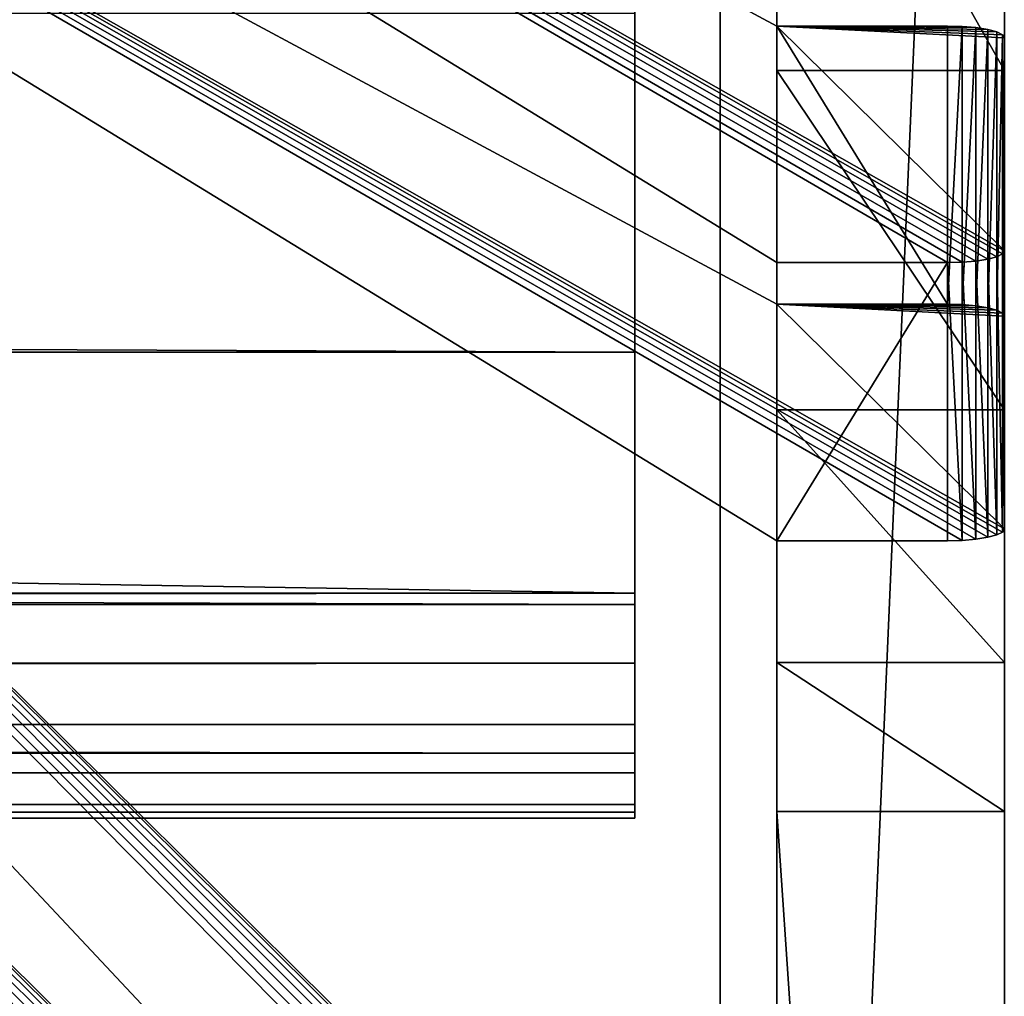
# Model space of a CAD drawing. Extents: x -277 to 1811, y -97 to 1083.
# Tile 76 of 81: x 1500 to 1518, y 399 to 416. Entities that reach past the tile are written whole.
import ezdxf

# ---------------------------------------------------------------- set-up
doc = ezdxf.new("R2010")
doc.units = 0
doc.header["$LTSCALE"] = 25.4
doc.layers.get('0').update_dxf_attribs({"color": 13, "linetype": 'CONTINUOUS'})
doc.layers.add('STEEL', color=134, linetype='CONTINUOUS')
doc.layers.add('WOOD', color=36, linetype='CONTINUOUS')

# ---------------------------------------------------------------- blocks, each defined once
blk = doc.blocks.new('LVI294_01A_03_01')
at = {"color": 0}
for p, q in [((27, 4, 172.42), (27, 4, -174.46)), ((27, 4, 172.42), (27, 4, -174.46)), ((27, 0, -174.46), (27, 0, 172.42)), ((27, 0, -174.46), (27, 0, 172.42))]:
    blk.add_line(p, q, dxfattribs=at)
at = {"color": 253}
mesh = blk.add_polyface(dxfattribs=at)
corners = [(-27, 4, 163.42), (27, 4, -174.46), (-27, 4, -174.46), (27, 4, 172.42), (-26.659, 4, 166.008), (-25.66, 4, 168.42), (-24.071, 4, 170.491), (-22, 4, 172.08), (-19.588, 4, 173.079), (26.966, 4, 172.679), (26.866, 4, 172.92), (26.707, 4, 173.127), (-17, 4, 173.42), (26.5, 4, 173.286), (26.259, 4, 173.386), (26, 4, 173.42)]
mesh.append_faces([[corners[k] for k in face] for face in [(0, 1, 2), (14, 12, 15)]], dxfattribs={"vtx0": -1, "color": 253})
mesh.append_faces([[corners[k] for k in face] for face in [(1, 0, 3), (3, 8, 9), (9, 8, 10), (10, 8, 11), (11, 12, 13), (13, 12, 14)]], dxfattribs={"vtx0": -1, "vtx1": -1, "color": 253})
mesh.append_faces([[corners[k] for k in face] for face in [(3, 0, 4), (3, 4, 5), (3, 5, 6), (3, 6, 7), (3, 7, 8), (11, 8, 12)]], dxfattribs={"vtx0": -1, "vtx2": -1, "color": 253})
mesh = blk.add_polyface(dxfattribs=at)
corners = [(27, 4, -174.46), (27, 0, 172.42), (27, 0, -174.46), (27, 4, 172.42)]
mesh.append_faces([[corners[k] for k in face] for face in [(0, 1, 2), (1, 0, 3)]], dxfattribs={"vtx0": -1, "color": 253})
mesh = blk.add_polyface(dxfattribs=at)
corners = [(27, 0, 172.42), (-27, 0, -174.46), (27, 0, -174.46), (-27, 0, 163.42), (-26.659, 0, 166.008), (-25.66, 0, 168.42), (-24.071, 0, 170.491), (-22, 0, 172.08), (-19.588, 0, 173.079), (26.966, 0, 172.679), (26.866, 0, 172.92), (26.707, 0, 173.127), (-17, 0, 173.42), (26.5, 0, 173.286), (26.259, 0, 173.386), (26, 0, 173.42)]
mesh.append_faces([[corners[k] for k in face] for face in [(0, 1, 2), (12, 14, 15)]], dxfattribs={"vtx0": -1, "color": 253})
mesh.append_faces([[corners[k] for k in face] for face in [(1, 0, 3), (3, 0, 4), (4, 0, 5), (5, 0, 6), (6, 0, 7), (7, 0, 8), (8, 11, 12)]], dxfattribs={"vtx0": -1, "vtx1": -1, "color": 253})
mesh.append_faces([[corners[k] for k in face] for face in [(8, 0, 9), (8, 9, 10), (8, 10, 11), (12, 11, 13), (12, 13, 14)]], dxfattribs={"vtx0": -1, "vtx2": -1, "color": 253})
blk = doc.blocks.new('LVI294_01A_02_03_DREWNO')
at = {"color": 0}
for p, q in [((30, 30, 300), (22.235, 28.978, 1788)), ((30, 30, 300), (22.235, 28.978, 1788)), ((30, 30, 300), (22.235, 28.978, 300)), ((30, 30, 300), (22.235, 28.978, 300)), ((30, 30, 1788), (30, 30, 300)), ((30, 30, 300), (35, 30, 300)), ((30, 30, 300), (35, 30, 300)), ((30, 30, 1788), (30, 30, 300)), ((35, 30, 300), (35, 30, 1788)), ((35, 30, 1788), (36.294, 29.83, 300)), ((36.294, 29.83, 300), (35, 30, 300)), ((35, 30, 1788), (36.294, 29.83, 300)), ((36.294, 29.83, 300), (35, 30, 300)), ((35, 30, 300), (35, 30, 1788)), ((36.294, 29.83, 1788), (36.294, 29.83, 300)), ((36.294, 29.83, 1788), (36.294, 29.83, 300)), ((36.294, 29.83, 1788), (37.5, 29.33, 300)), ((37.5, 29.33, 300), (36.294, 29.83, 300)), ((36.294, 29.83, 1788), (37.5, 29.33, 300)), ((37.5, 29.33, 300), (36.294, 29.83, 300)), ((37.5, 29.33, 1788), (37.5, 29.33, 300)), ((37.5, 29.33, 1788), (37.5, 29.33, 300)), ((37.5, 29.33, 1788), (38.536, 28.536, 300)), ((38.536, 28.536, 300), (37.5, 29.33, 300)), ((37.5, 29.33, 1788), (38.536, 28.536, 300)), ((38.536, 28.536, 300), (37.5, 29.33, 300)), ((22.235, 28.978, 300), (15, 25.981, 1788)), ((22.235, 28.978, 300), (15, 25.981, 1788)), ((22.235, 28.978, 300), (15, 25.981, 300)), ((22.235, 28.978, 300), (15, 25.981, 300)), ((22.235, 28.978, 300), (22.235, 28.978, 1788)), ((22.235, 28.978, 300), (22.235, 28.978, 1788)), ((38.536, 28.536, 1788), (38.536, 28.536, 300)), ((38.536, 28.536, 1788), (38.536, 28.536, 300)), ((38.536, 28.536, 1788), (39.33, 27.5, 300)), ((39.33, 27.5, 300), (38.536, 28.536, 300)), ((38.536, 28.536, 1788), (39.33, 27.5, 300)), ((39.33, 27.5, 300), (38.536, 28.536, 300)), ((39.33, 27.5, 1788), (39.33, 27.5, 300)), ((39.33, 27.5, 1788), (39.33, 27.5, 300)), ((39.33, 27.5, 1788), (39.83, 26.294, 300)), ((39.83, 26.294, 300), (39.33, 27.5, 300)), ((39.33, 27.5, 1788), (39.83, 26.294, 300)), ((39.83, 26.294, 300), (39.33, 27.5, 300)), ((39.83, 26.294, 1788), (39.83, 26.294, 300)), ((39.83, 26.294, 1788), (39.83, 26.294, 300)), ((39.83, 26.294, 1788), (40, 25, 300)), ((40, 25, 300), (39.83, 26.294, 300)), ((39.83, 26.294, 1788), (40, 25, 300)), ((40, 25, 300), (39.83, 26.294, 300)), ((15, 25.981, 300), (8.787, 21.213, 1788)), ((15, 25.981, 300), (8.787, 21.213, 1788)), ((15, 25.981, 300), (8.787, 21.213, 300)), ((15, 25.981, 300), (8.787, 21.213, 300)), ((15, 25.981, 300), (15, 25.981, 1788)), ((15, 25.981, 300), (15, 25.981, 1788)), ((40, 0, 300), (40, 25, 300)), ((40, 25, 300), (40, 25, 1788)), ((40, 25, 300), (40, 25, 1788)), ((40, 0, 300), (40, 25, 300))]:
    blk.add_line(p, q, dxfattribs=at)
at = {"color": 253}
mesh = blk.add_polyface(dxfattribs=at)
corners = [(1.022, 7.765, 300), (40, 0, 300), (0, 0, 300), (4.019, 15, 300), (8.787, 21.213, 300), (15, 25.981, 300), (22.235, 28.978, 300), (30, 30, 300), (35, 30, 300), (36.294, 29.83, 300), (37.5, 29.33, 300), (38.536, 28.536, 300), (39.33, 27.5, 300), (39.83, 26.294, 300), (40, 25, 300)]
mesh.append_faces([[corners[k] for k in face] for face in [(0, 1, 2), (1, 13, 14)]], dxfattribs={"vtx0": -1, "color": 253})
mesh.append_faces([[corners[k] for k in face] for face in [(1, 0, 3), (1, 3, 4), (1, 4, 5), (1, 5, 6), (1, 6, 7), (1, 7, 8), (1, 8, 9), (1, 9, 10), (1, 10, 11), (1, 11, 12), (1, 12, 13)]], dxfattribs={"vtx0": -1, "vtx2": -1, "color": 253})
mesh = blk.add_polyface(dxfattribs=at)
corners = [(30, 30, 1788), (30, 30, 300), (22.235, 28.978, 1788)]
mesh.append_faces([[corners[k] for k in face] for face in [(0, 1, 2)]], dxfattribs={"color": 253})
mesh = blk.add_polyface(dxfattribs=at)
corners = [(22.235, 28.978, 1788), (30, 30, 300), (22.235, 28.978, 300)]
mesh.append_faces([[corners[k] for k in face] for face in [(0, 1, 2)]], dxfattribs={"color": 253})
mesh = blk.add_polyface(dxfattribs=at)
corners = [(30, 30, 1788), (35, 30, 300), (30, 30, 300), (35, 30, 1788)]
mesh.append_faces([[corners[k] for k in face] for face in [(0, 1, 2), (1, 0, 3)]], dxfattribs={"vtx0": -1, "color": 253})
mesh = blk.add_polyface(dxfattribs=at)
corners = [(35, 30, 1788), (36.294, 29.83, 300), (35, 30, 300)]
mesh.append_faces([[corners[k] for k in face] for face in [(0, 1, 2)]], dxfattribs={"color": 253})
mesh = blk.add_polyface(dxfattribs=at)
corners = [(36.294, 29.83, 1788), (36.294, 29.83, 300), (35, 30, 1788)]
mesh.append_faces([[corners[k] for k in face] for face in [(0, 1, 2)]], dxfattribs={"color": 253})
mesh = blk.add_polyface(dxfattribs=at)
corners = [(36.294, 29.83, 1788), (37.5, 29.33, 300), (36.294, 29.83, 300)]
mesh.append_faces([[corners[k] for k in face] for face in [(0, 1, 2)]], dxfattribs={"color": 253})
mesh = blk.add_polyface(dxfattribs=at)
corners = [(37.5, 29.33, 1788), (37.5, 29.33, 300), (36.294, 29.83, 1788)]
mesh.append_faces([[corners[k] for k in face] for face in [(0, 1, 2)]], dxfattribs={"color": 253})
mesh = blk.add_polyface(dxfattribs=at)
corners = [(37.5, 29.33, 1788), (38.536, 28.536, 300), (37.5, 29.33, 300)]
mesh.append_faces([[corners[k] for k in face] for face in [(0, 1, 2)]], dxfattribs={"color": 253})
mesh = blk.add_polyface(dxfattribs=at)
corners = [(38.536, 28.536, 1788), (38.536, 28.536, 300), (37.5, 29.33, 1788)]
mesh.append_faces([[corners[k] for k in face] for face in [(0, 1, 2)]], dxfattribs={"color": 253})
mesh = blk.add_polyface(dxfattribs=at)
corners = [(22.235, 28.978, 1788), (22.235, 28.978, 300), (15, 25.981, 1788)]
mesh.append_faces([[corners[k] for k in face] for face in [(0, 1, 2)]], dxfattribs={"color": 253})
mesh = blk.add_polyface(dxfattribs=at)
corners = [(15, 25.981, 1788), (22.235, 28.978, 300), (15, 25.981, 300)]
mesh.append_faces([[corners[k] for k in face] for face in [(0, 1, 2)]], dxfattribs={"color": 253})
mesh = blk.add_polyface(dxfattribs=at)
corners = [(38.536, 28.536, 300), (38.536, 28.536, 1788), (39.33, 27.5, 300)]
mesh.append_faces([[corners[k] for k in face] for face in [(0, 1, 2)]], dxfattribs={"color": 253})
mesh = blk.add_polyface(dxfattribs=at)
corners = [(38.536, 28.536, 1788), (39.33, 27.5, 1788), (39.33, 27.5, 300)]
mesh.append_faces([[corners[k] for k in face] for face in [(0, 1, 2)]], dxfattribs={"color": 253})
mesh = blk.add_polyface(dxfattribs=at)
corners = [(39.33, 27.5, 300), (39.33, 27.5, 1788), (39.83, 26.294, 300)]
mesh.append_faces([[corners[k] for k in face] for face in [(0, 1, 2)]], dxfattribs={"color": 253})
mesh = blk.add_polyface(dxfattribs=at)
corners = [(39.33, 27.5, 1788), (39.83, 26.294, 1788), (39.83, 26.294, 300)]
mesh.append_faces([[corners[k] for k in face] for face in [(0, 1, 2)]], dxfattribs={"color": 253})
mesh = blk.add_polyface(dxfattribs=at)
corners = [(39.83, 26.294, 300), (39.83, 26.294, 1788), (40, 25, 300)]
mesh.append_faces([[corners[k] for k in face] for face in [(0, 1, 2)]], dxfattribs={"color": 253})
mesh = blk.add_polyface(dxfattribs=at)
corners = [(39.83, 26.294, 1788), (40, 25, 1788), (40, 25, 300)]
mesh.append_faces([[corners[k] for k in face] for face in [(0, 1, 2)]], dxfattribs={"color": 253})
mesh = blk.add_polyface(dxfattribs=at)
corners = [(15, 25.981, 1788), (15, 25.981, 300), (8.787, 21.213, 1788)]
mesh.append_faces([[corners[k] for k in face] for face in [(0, 1, 2)]], dxfattribs={"color": 253})
mesh = blk.add_polyface(dxfattribs=at)
corners = [(8.787, 21.213, 1788), (15, 25.981, 300), (8.787, 21.213, 300)]
mesh.append_faces([[corners[k] for k in face] for face in [(0, 1, 2)]], dxfattribs={"color": 253})
mesh = blk.add_polyface(dxfattribs=at)
corners = [(40, 25, 300), (40, 0, 1788), (40, 0, 300), (40, 25, 1788)]
mesh.append_faces([[corners[k] for k in face] for face in [(0, 1, 2), (1, 0, 3)]], dxfattribs={"vtx0": -1, "color": 253})
blk = doc.blocks.new('LVI294_01A_03')
at = {"color": 0, "extrusion": (-5.60313e-15, -0.207912, 0.978148), "rotation": 180.0000000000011}
blk.add_blockref('LVI294_01A_03_01', (-561, 729.633, 158.897), dxfattribs=at)
at = {"color": 0, "extrusion": (1, -6.68959e-15, 2.12018e-15), "rotation": 282.0000000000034}
blk.add_blockref('LVI294_01A_02_03_DREWNO', (644.596, 476.754, -886.5), dxfattribs=at)
blk = doc.blocks.new('LUSTROLVI294_01A_01_03')
at = {"color": 0}
for p, q in [((329.911, 284.442, 55), (350.702, 382.256, 55)), ((329.911, 284.442, 55), (350.702, 382.256, 55)), ((355.593, 381.217, 55), (334.802, 283.402, 55)), ((355.593, 381.217, 55), (334.802, 283.402, 55)), ((329.883, 284.31, 58.5), (329.904, 284.408, 58.259)), ((329.883, 284.31, 58.5), (329.904, 284.408, 58.259)), ((329.904, 284.408, 58.259), (329.911, 284.442, 58)), ((329.904, 284.408, 58.259), (329.911, 284.442, 58)), ((329.904, 284.408, 58.259), (334.795, 283.369, 58.259)), ((329.904, 284.408, 58.259), (334.795, 283.369, 58.259)), ((329.904, 284.408, 58.259), (334.774, 283.271, 58.5)), ((329.904, 284.408, 58.259), (334.774, 283.271, 58.5)), ((329.911, 284.442, 58), (329.911, 284.442, 55)), ((329.911, 284.442, 55), (334.802, 283.402, 55)), ((329.911, 284.442, 55), (334.802, 283.402, 55)), ((329.911, 284.442, 58), (329.911, 284.442, 55)), ((329.911, 284.442, 58), (334.802, 283.402, 58)), ((329.911, 284.442, 58), (334.802, 283.402, 58)), ((329.911, 284.442, 58), (334.795, 283.369, 58.259)), ((329.911, 284.442, 58), (334.795, 283.369, 58.259)), ((329.85, 284.155, 58.707), (329.883, 284.31, 58.5)), ((329.85, 284.155, 58.707), (329.883, 284.31, 58.5)), ((329.883, 284.31, 58.5), (334.774, 283.271, 58.5)), ((329.883, 284.31, 58.5), (334.774, 283.271, 58.5)), ((329.883, 284.31, 58.5), (334.741, 283.115, 58.707)), ((329.883, 284.31, 58.5), (334.741, 283.115, 58.707)), ((329.807, 283.952, 58.866), (329.85, 284.155, 58.707)), ((329.807, 283.952, 58.866), (329.85, 284.155, 58.707)), ((329.85, 284.155, 58.707), (334.741, 283.115, 58.707)), ((329.85, 284.155, 58.707), (334.741, 283.115, 58.707)), ((329.85, 284.155, 58.707), (334.698, 282.913, 58.866)), ((329.85, 284.155, 58.707), (334.698, 282.913, 58.866)), ((329.757, 283.717, 58.966), (329.807, 283.952, 58.866)), ((329.757, 283.717, 58.966), (329.807, 283.952, 58.866)), ((329.807, 283.952, 58.866), (334.698, 282.913, 58.866)), ((329.807, 283.952, 58.866), (334.698, 282.913, 58.866)), ((329.807, 283.952, 58.866), (334.648, 282.677, 58.966)), ((329.807, 283.952, 58.866), (334.648, 282.677, 58.966)), ((329.703, 283.463, 59), (329.757, 283.717, 58.966)), ((329.703, 283.463, 59), (329.757, 283.717, 58.966)), ((329.757, 283.717, 58.966), (334.648, 282.677, 58.966)), ((329.757, 283.717, 58.966), (334.648, 282.677, 58.966)), ((329.757, 283.717, 58.966), (334.594, 282.424, 59)), ((329.757, 283.717, 58.966), (334.594, 282.424, 59)), ((325.961, 265.857, 59), (329.703, 283.463, 59)), ((325.961, 265.857, 59), (329.703, 283.463, 59)), ((334.594, 282.424, 59), (329.703, 283.463, 59)), ((334.594, 282.424, 59), (329.703, 283.463, 59)), ((334.795, 283.369, 58.259), (334.774, 283.271, 58.5)), ((334.795, 283.369, 58.259), (334.774, 283.271, 58.5)), ((334.802, 283.402, 58), (334.795, 283.369, 58.259)), ((334.802, 283.402, 58), (334.795, 283.369, 58.259)), ((334.802, 283.402, 55), (334.802, 283.402, 58)), ((334.802, 283.402, 55), (334.802, 283.402, 58)), ((334.774, 283.271, 58.5), (334.741, 283.115, 58.707)), ((334.774, 283.271, 58.5), (334.741, 283.115, 58.707)), ((334.741, 283.115, 58.707), (334.698, 282.913, 58.866)), ((334.741, 283.115, 58.707), (334.698, 282.913, 58.866)), ((334.698, 282.913, 58.866), (334.648, 282.677, 58.966)), ((334.698, 282.913, 58.866), (334.648, 282.677, 58.966)), ((334.648, 282.677, 58.966), (334.594, 282.424, 59)), ((334.648, 282.677, 58.966), (334.594, 282.424, 59)), ((334.594, 282.424, 59), (330.851, 264.817, 59)), ((334.594, 282.424, 59), (330.851, 264.817, 59)), ((325.907, 265.604, 58.966), (325.961, 265.857, 59)), ((325.907, 265.604, 58.966), (325.961, 265.857, 59)), ((325.961, 265.857, 59), (330.851, 264.817, 59)), ((330.798, 264.564, 58.966), (325.961, 265.857, 59)), ((330.798, 264.564, 58.966), (325.961, 265.857, 59)), ((325.961, 265.857, 59), (330.851, 264.817, 59)), ((325.857, 265.368, 58.866), (325.907, 265.604, 58.966)), ((325.857, 265.368, 58.866), (325.907, 265.604, 58.966)), ((330.747, 264.328, 58.866), (325.907, 265.604, 58.966)), ((330.747, 264.328, 58.866), (325.907, 265.604, 58.966)), ((330.798, 264.564, 58.966), (325.907, 265.604, 58.966)), ((330.798, 264.564, 58.966), (325.907, 265.604, 58.966)), ((325.814, 265.165, 58.707), (325.857, 265.368, 58.866)), ((325.814, 265.165, 58.707), (325.857, 265.368, 58.866)), ((330.704, 264.126, 58.707), (325.857, 265.368, 58.866)), ((330.704, 264.126, 58.707), (325.857, 265.368, 58.866)), ((330.747, 264.328, 58.866), (325.857, 265.368, 58.866)), ((330.747, 264.328, 58.866), (325.857, 265.368, 58.866)), ((325.781, 265.01, 58.5), (325.814, 265.165, 58.707)), ((325.781, 265.01, 58.5), (325.814, 265.165, 58.707)), ((330.671, 263.97, 58.5), (325.814, 265.165, 58.707)), ((330.671, 263.97, 58.5), (325.814, 265.165, 58.707)), ((330.704, 264.126, 58.707), (325.814, 265.165, 58.707)), ((330.704, 264.126, 58.707), (325.814, 265.165, 58.707)), ((325.76, 264.912, 58.259), (325.781, 265.01, 58.5)), ((325.76, 264.912, 58.259), (325.781, 265.01, 58.5)), ((330.651, 263.872, 58.259), (325.781, 265.01, 58.5)), ((330.651, 263.872, 58.259), (325.781, 265.01, 58.5)), ((330.671, 263.97, 58.5), (325.781, 265.01, 58.5)), ((330.671, 263.97, 58.5), (325.781, 265.01, 58.5)), ((304.962, 167.064, 55), (325.753, 264.879, 55)), ((304.962, 167.064, 55), (325.753, 264.879, 55)), ((325.753, 264.879, 58), (325.76, 264.912, 58.259)), ((325.753, 264.879, 58), (325.76, 264.912, 58.259)), ((325.753, 264.879, 55), (325.753, 264.879, 58)), ((330.643, 263.839, 55), (325.753, 264.879, 55)), ((325.753, 264.879, 55), (325.753, 264.879, 58)), ((330.643, 263.839, 55), (325.753, 264.879, 55)), ((330.643, 263.839, 58), (325.753, 264.879, 58)), ((330.643, 263.839, 58), (325.753, 264.879, 58)), ((330.643, 263.839, 58), (325.76, 264.912, 58.259)), ((330.643, 263.839, 58), (325.76, 264.912, 58.259)), ((330.651, 263.872, 58.259), (325.76, 264.912, 58.259)), ((330.651, 263.872, 58.259), (325.76, 264.912, 58.259)), ((330.851, 264.817, 59), (330.798, 264.564, 58.966)), ((330.851, 264.817, 59), (330.798, 264.564, 58.966)), ((330.798, 264.564, 58.966), (330.747, 264.328, 58.866)), ((330.798, 264.564, 58.966), (330.747, 264.328, 58.866)), ((330.747, 264.328, 58.866), (330.704, 264.126, 58.707)), ((330.747, 264.328, 58.866), (330.704, 264.126, 58.707)), ((330.704, 264.126, 58.707), (330.671, 263.97, 58.5)), ((330.704, 264.126, 58.707), (330.671, 263.97, 58.5)), ((330.671, 263.97, 58.5), (330.651, 263.872, 58.259)), ((330.671, 263.97, 58.5), (330.651, 263.872, 58.259)), ((330.643, 263.839, 55), (309.852, 166.024, 55)), ((330.643, 263.839, 55), (309.852, 166.024, 55)), ((330.651, 263.872, 58.259), (330.643, 263.839, 58)), ((330.651, 263.872, 58.259), (330.643, 263.839, 58)), ((330.643, 263.839, 58), (330.643, 263.839, 55)), ((330.643, 263.839, 58), (330.643, 263.839, 55))]:
    blk.add_line(p, q, dxfattribs=at)
at = {"color": 253}
mesh = blk.add_polyface(dxfattribs=at)
corners = [(325.76, 264.912, 58.259), (325.753, 264.879, 55), (325.753, 264.879, 58), (350.709, 382.29, 58.259), (350.702, 382.256, 55), (350.702, 382.256, 58), (300.803, 147.501, 55), (289.285, 93.313), (289.285, 93.313, 55), (359.434, 423.338), (300.803, 147.501, 58), (300.81, 147.534, 58.259), (300.831, 147.632, 58.5), (300.864, 147.787, 58.707), (300.907, 147.99, 58.866), (300.957, 148.226, 58.966), (304.962, 167.064, 55), (301.011, 148.479, 59), (304.754, 166.086, 59), (304.807, 166.339, 58.966), (304.858, 166.575, 58.866), (304.901, 166.777, 58.707), (304.934, 166.933, 58.5), (304.954, 167.03, 58.259), (304.962, 167.064, 58), (325.781, 265.01, 58.5), (325.814, 265.165, 58.707), (325.857, 265.368, 58.866), (325.907, 265.604, 58.966), (325.961, 265.857, 59), (329.911, 284.442, 55), (329.703, 283.463, 59), (329.757, 283.717, 58.966), (329.807, 283.952, 58.866), (329.85, 284.155, 58.707), (329.883, 284.31, 58.5), (329.904, 284.408, 58.259), (329.911, 284.442, 58), (350.73, 382.387, 58.5), (350.763, 382.543, 58.707), (350.806, 382.745, 58.866), (350.856, 382.981, 58.966), (350.91, 383.234, 59), (354.86, 401.819, 55), (354.652, 400.841, 59), (354.706, 401.094, 58.966), (354.756, 401.33, 58.866), (354.799, 401.533, 58.707), (354.833, 401.688, 58.5), (354.853, 401.786, 58.259), (354.86, 401.819, 58), (361.306, 432.142, 55), (359.973, 425.87, 0.341), (360.474, 428.229, 1.34), (360.905, 430.255, 2.929), (361.235, 431.81, 5), (361.443, 432.787, 7.412), (361.359, 432.395, 54.966), (361.41, 432.631, 54.866), (361.453, 432.833, 54.707), (361.514, 433.12, 10), (361.486, 432.989, 54.5), (361.506, 433.087, 54.259), (361.514, 433.12, 54)]
mesh.append_faces([[corners[k] for k in face] for face in [(0, 1, 2), (3, 4, 5), (6, 7, 8), (16, 23, 24), (30, 36, 37), (43, 49, 50), (60, 62, 63)]], dxfattribs={"vtx0": -1, "color": 253})
mesh.append_faces([[corners[k] for k in face] for face in [(7, 6, 9), (9, 51, 52), (52, 51, 53), (53, 51, 54), (54, 51, 55), (55, 51, 56), (56, 59, 60)]], dxfattribs={"vtx0": -1, "vtx1": -1, "color": 253})
mesh.append_faces([[corners[k] for k in face] for face in [(9, 15, 16), (9, 1, 0), (9, 29, 30), (9, 4, 3), (9, 42, 43)]], dxfattribs={"vtx0": -1, "vtx1": -1, "vtx2": -1, "color": 253})
mesh.append_faces([[corners[k] for k in face] for face in [(9, 6, 10), (9, 10, 11), (9, 11, 12), (9, 12, 13), (9, 13, 14), (9, 14, 15), (16, 15, 17), (16, 17, 18), (16, 18, 19), (16, 19, 20), (16, 20, 21), (16, 21, 22), (16, 22, 23), (9, 16, 1), (9, 0, 25), (9, 25, 26), (9, 26, 27), (9, 27, 28), (9, 28, 29), (30, 29, 31), (30, 31, 32), (30, 32, 33), (30, 33, 34), (30, 34, 35), (30, 35, 36), (9, 30, 4), (9, 3, 38), (9, 38, 39), (9, 39, 40), (9, 40, 41), (9, 41, 42), (43, 42, 44), (43, 44, 45), (43, 45, 46), (43, 46, 47), (43, 47, 48), (43, 48, 49), (9, 43, 51), (56, 51, 57), (56, 57, 58), (56, 58, 59), (60, 59, 61), (60, 61, 62)]], dxfattribs={"vtx0": -1, "vtx2": -1, "color": 253})
mesh = blk.add_polyface(dxfattribs=at)
corners = [(364.325, 422.299), (294.176, 92.273, 55), (294.176, 92.273), (305.694, 146.461, 55), (305.694, 146.461, 58), (305.701, 146.495, 58.259), (305.722, 146.592, 58.5), (305.755, 146.748, 58.707), (305.798, 146.95, 58.866), (305.848, 147.186, 58.966), (309.852, 166.024, 55), (305.902, 147.439, 59), (309.644, 165.046, 59), (309.698, 165.299, 58.966), (309.748, 165.535, 58.866), (309.791, 165.738, 58.707), (309.824, 165.893, 58.5), (309.845, 165.991, 58.259), (330.643, 263.839, 55), (330.643, 263.839, 58), (330.651, 263.872, 58.259), (330.671, 263.97, 58.5), (330.704, 264.126, 58.707), (330.747, 264.328, 58.866), (330.798, 264.564, 58.966), (330.851, 264.817, 59), (334.802, 283.402, 55), (334.594, 282.424, 59), (334.648, 282.677, 58.966), (334.698, 282.913, 58.866), (334.741, 283.115, 58.707), (334.774, 283.271, 58.5), (334.795, 283.369, 58.259), (334.802, 283.402, 58), (355.593, 381.217, 55), (355.593, 381.217, 58), (355.6, 381.25, 58.259), (355.621, 381.348, 58.5), (355.654, 381.503, 58.707), (355.697, 381.706, 58.866), (355.747, 381.942, 58.966), (355.801, 382.195, 59), (359.751, 400.78, 55), (359.543, 399.802, 59), (359.597, 400.055, 58.966), (359.647, 400.291, 58.866), (359.69, 400.493, 58.707), (359.723, 400.649, 58.5), (359.744, 400.746, 58.259), (359.751, 400.78, 58), (366.196, 431.102, 55), (364.863, 424.831, 0.341), (365.365, 427.19, 1.34), (365.795, 429.215, 2.929), (366.126, 430.77, 5), (366.333, 431.747, 7.412), (366.25, 431.355, 54.966), (366.3, 431.591, 54.866), (366.343, 431.794, 54.707), (366.404, 432.08, 10), (366.376, 431.949, 54.5), (366.397, 432.047, 54.259), (366.404, 432.08, 54), (309.852, 166.024, 58)]
mesh.append_faces([[corners[k] for k in face] for face in [(0, 1, 2), (32, 26, 33), (48, 42, 49), (61, 59, 62)]], dxfattribs={"vtx0": -1, "color": 253})
mesh.append_faces([[corners[k] for k in face] for face in [(1, 0, 3), (3, 0, 4), (4, 0, 5), (5, 0, 6), (6, 0, 7), (7, 0, 8), (8, 0, 9), (9, 10, 11), (11, 10, 12), (12, 10, 13), (13, 10, 14), (14, 10, 15), (15, 10, 16), (16, 10, 17), (10, 0, 18), (18, 0, 19), (19, 0, 20), (20, 0, 21), (21, 0, 22), (22, 0, 23), (23, 0, 24), (24, 0, 25), (25, 26, 27), (27, 26, 28), (28, 26, 29), (29, 26, 30), (30, 26, 31), (31, 26, 32), (26, 0, 34), (34, 0, 35), (35, 0, 36), (36, 0, 37), (37, 0, 38), (38, 0, 39), (39, 0, 40), (40, 0, 41), (41, 42, 43), (43, 42, 44), (44, 42, 45), (45, 42, 46), (46, 42, 47), (47, 42, 48), (42, 0, 50), (50, 55, 56), (56, 55, 57), (57, 55, 58), (58, 59, 60), (60, 59, 61)]], dxfattribs={"vtx0": -1, "vtx1": -1, "color": 253})
mesh.append_faces([[corners[k] for k in face] for face in [(9, 0, 10), (25, 0, 26), (41, 0, 42)]], dxfattribs={"vtx0": -1, "vtx1": -1, "vtx2": -1, "color": 253})
mesh.append_faces([[corners[k] for k in face] for face in [(50, 0, 51), (50, 51, 52), (50, 52, 53), (50, 53, 54), (50, 54, 55), (58, 55, 59)]], dxfattribs={"vtx0": -1, "vtx2": -1, "color": 253})
mesh.append_faces([[corners[k] for k in face] for face in [(63, 17, 10)]], dxfattribs={"vtx1": -1, "color": 253})
mesh = blk.add_polyface(dxfattribs=at)
corners = [(334.802, 283.402, 55), (350.702, 382.256, 55), (329.911, 284.442, 55), (355.593, 381.217, 55)]
mesh.append_faces([[corners[k] for k in face] for face in [(0, 1, 2), (1, 0, 3)]], dxfattribs={"vtx0": -1, "color": 253})
mesh = blk.add_polyface(dxfattribs=at)
corners = [(334.774, 283.271, 58.5), (329.904, 284.408, 58.259), (329.883, 284.31, 58.5)]
mesh.append_faces([[corners[k] for k in face] for face in [(0, 1, 2)]], dxfattribs={"color": 253})
mesh = blk.add_polyface(dxfattribs=at)
corners = [(334.795, 283.369, 58.259), (329.911, 284.442, 58), (329.904, 284.408, 58.259)]
mesh.append_faces([[corners[k] for k in face] for face in [(0, 1, 2)]], dxfattribs={"color": 253})
mesh = blk.add_polyface(dxfattribs=at)
corners = [(334.774, 283.271, 58.5), (334.795, 283.369, 58.259), (329.904, 284.408, 58.259)]
mesh.append_faces([[corners[k] for k in face] for face in [(0, 1, 2)]], dxfattribs={"color": 253})
mesh = blk.add_polyface(dxfattribs=at)
corners = [(329.911, 284.442, 58), (334.802, 283.402, 55), (329.911, 284.442, 55), (334.802, 283.402, 58)]
mesh.append_faces([[corners[k] for k in face] for face in [(0, 1, 2), (1, 0, 3)]], dxfattribs={"vtx0": -1, "color": 253})
mesh = blk.add_polyface(dxfattribs=at)
corners = [(334.795, 283.369, 58.259), (334.802, 283.402, 58), (329.911, 284.442, 58)]
mesh.append_faces([[corners[k] for k in face] for face in [(0, 1, 2)]], dxfattribs={"color": 253})
mesh = blk.add_polyface(dxfattribs=at)
corners = [(334.741, 283.115, 58.707), (329.883, 284.31, 58.5), (329.85, 284.155, 58.707)]
mesh.append_faces([[corners[k] for k in face] for face in [(0, 1, 2)]], dxfattribs={"color": 253})
mesh = blk.add_polyface(dxfattribs=at)
corners = [(334.741, 283.115, 58.707), (334.774, 283.271, 58.5), (329.883, 284.31, 58.5)]
mesh.append_faces([[corners[k] for k in face] for face in [(0, 1, 2)]], dxfattribs={"color": 253})
mesh = blk.add_polyface(dxfattribs=at)
corners = [(334.698, 282.913, 58.866), (329.85, 284.155, 58.707), (329.807, 283.952, 58.866)]
mesh.append_faces([[corners[k] for k in face] for face in [(0, 1, 2)]], dxfattribs={"color": 253})
mesh = blk.add_polyface(dxfattribs=at)
corners = [(334.741, 283.115, 58.707), (329.85, 284.155, 58.707), (334.698, 282.913, 58.866)]
mesh.append_faces([[corners[k] for k in face] for face in [(0, 1, 2)]], dxfattribs={"color": 253})
mesh = blk.add_polyface(dxfattribs=at)
corners = [(334.648, 282.677, 58.966), (329.807, 283.952, 58.866), (329.757, 283.717, 58.966)]
mesh.append_faces([[corners[k] for k in face] for face in [(0, 1, 2)]], dxfattribs={"color": 253})
mesh = blk.add_polyface(dxfattribs=at)
corners = [(334.698, 282.913, 58.866), (329.807, 283.952, 58.866), (334.648, 282.677, 58.966)]
mesh.append_faces([[corners[k] for k in face] for face in [(0, 1, 2)]], dxfattribs={"color": 253})
mesh = blk.add_polyface(dxfattribs=at)
corners = [(334.594, 282.424, 59), (329.757, 283.717, 58.966), (329.703, 283.463, 59)]
mesh.append_faces([[corners[k] for k in face] for face in [(0, 1, 2)]], dxfattribs={"color": 253})
mesh = blk.add_polyface(dxfattribs=at)
corners = [(334.648, 282.677, 58.966), (329.757, 283.717, 58.966), (334.594, 282.424, 59)]
mesh.append_faces([[corners[k] for k in face] for face in [(0, 1, 2)]], dxfattribs={"color": 253})
mesh = blk.add_polyface(dxfattribs=at)
corners = [(330.851, 264.817, 59), (329.703, 283.463, 59), (325.961, 265.857, 59), (334.594, 282.424, 59)]
mesh.append_faces([[corners[k] for k in face] for face in [(0, 1, 2), (1, 0, 3)]], dxfattribs={"vtx0": -1, "color": 253})
mesh = blk.add_polyface(dxfattribs=at)
corners = [(330.798, 264.564, 58.966), (325.961, 265.857, 59), (325.907, 265.604, 58.966)]
mesh.append_faces([[corners[k] for k in face] for face in [(0, 1, 2)]], dxfattribs={"color": 253})
mesh = blk.add_polyface(dxfattribs=at)
corners = [(330.851, 264.817, 59), (325.961, 265.857, 59), (330.798, 264.564, 58.966)]
mesh.append_faces([[corners[k] for k in face] for face in [(0, 1, 2)]], dxfattribs={"color": 253})
mesh = blk.add_polyface(dxfattribs=at)
corners = [(330.747, 264.328, 58.866), (325.907, 265.604, 58.966), (325.857, 265.368, 58.866)]
mesh.append_faces([[corners[k] for k in face] for face in [(0, 1, 2)]], dxfattribs={"color": 253})
mesh = blk.add_polyface(dxfattribs=at)
corners = [(330.798, 264.564, 58.966), (325.907, 265.604, 58.966), (330.747, 264.328, 58.866)]
mesh.append_faces([[corners[k] for k in face] for face in [(0, 1, 2)]], dxfattribs={"color": 253})
mesh = blk.add_polyface(dxfattribs=at)
corners = [(330.704, 264.126, 58.707), (325.857, 265.368, 58.866), (325.814, 265.165, 58.707)]
mesh.append_faces([[corners[k] for k in face] for face in [(0, 1, 2)]], dxfattribs={"color": 253})
mesh = blk.add_polyface(dxfattribs=at)
corners = [(330.747, 264.328, 58.866), (325.857, 265.368, 58.866), (330.704, 264.126, 58.707)]
mesh.append_faces([[corners[k] for k in face] for face in [(0, 1, 2)]], dxfattribs={"color": 253})
mesh = blk.add_polyface(dxfattribs=at)
corners = [(325.814, 265.165, 58.707), (325.781, 265.01, 58.5), (330.671, 263.97, 58.5)]
mesh.append_faces([[corners[k] for k in face] for face in [(0, 1, 2)]], dxfattribs={"color": 253})
mesh = blk.add_polyface(dxfattribs=at)
corners = [(330.704, 264.126, 58.707), (325.814, 265.165, 58.707), (330.671, 263.97, 58.5)]
mesh.append_faces([[corners[k] for k in face] for face in [(0, 1, 2)]], dxfattribs={"color": 253})
mesh = blk.add_polyface(dxfattribs=at)
corners = [(325.781, 265.01, 58.5), (325.76, 264.912, 58.259), (330.651, 263.872, 58.259)]
mesh.append_faces([[corners[k] for k in face] for face in [(0, 1, 2)]], dxfattribs={"color": 253})
mesh = blk.add_polyface(dxfattribs=at)
corners = [(330.671, 263.97, 58.5), (325.781, 265.01, 58.5), (330.651, 263.872, 58.259)]
mesh.append_faces([[corners[k] for k in face] for face in [(0, 1, 2)]], dxfattribs={"color": 253})
mesh = blk.add_polyface(dxfattribs=at)
corners = [(309.852, 166.024, 55), (325.753, 264.879, 55), (304.962, 167.064, 55), (330.643, 263.839, 55)]
mesh.append_faces([[corners[k] for k in face] for face in [(0, 1, 2), (1, 0, 3)]], dxfattribs={"vtx0": -1, "color": 253})
mesh = blk.add_polyface(dxfattribs=at)
corners = [(325.76, 264.912, 58.259), (325.753, 264.879, 58), (330.643, 263.839, 58)]
mesh.append_faces([[corners[k] for k in face] for face in [(0, 1, 2)]], dxfattribs={"color": 253})
mesh = blk.add_polyface(dxfattribs=at)
corners = [(330.643, 263.839, 58), (325.753, 264.879, 55), (330.643, 263.839, 55), (325.753, 264.879, 58)]
mesh.append_faces([[corners[k] for k in face] for face in [(0, 1, 2), (1, 0, 3)]], dxfattribs={"vtx0": -1, "color": 253})
mesh = blk.add_polyface(dxfattribs=at)
corners = [(330.651, 263.872, 58.259), (325.76, 264.912, 58.259), (330.643, 263.839, 58)]
mesh.append_faces([[corners[k] for k in face] for face in [(0, 1, 2)]], dxfattribs={"color": 253})
blk = doc.blocks.new('LUSTROLVI294_01A_01_04')
at = {"color": 0}
for p, q in [((-4, 418.348, 503.411), (-4, 414.971, 496.33)), ((0, 418.348, 503.411), (-4, 414.971, 496.33)), ((-4, 418.348, 503.411), (-4, 414.971, 496.33)), ((0, 418.348, 503.411), (-4, 414.971, 496.33)), ((0, 414.971, 496.33), (0, 418.348, 503.411)), ((0, 414.971, 496.33), (0, 418.348, 503.411)), ((-4, -16.887, 441.542), (-4, 415.077, 533.359)), ((-4, -16.887, 441.542), (-4, 415.077, 533.359)), ((-4, 414.971, 496.33), (-4, 409.876, 490.364)), ((0, 414.971, 496.33), (-4, 414.971, 496.33)), ((0, 414.971, 496.33), (-4, 414.971, 496.33)), ((0, 414.971, 496.33), (-4, 409.876, 490.364)), ((-4, 414.971, 496.33), (-4, 409.876, 490.364)), ((0, 414.971, 496.33), (-4, 409.876, 490.364)), ((0, 415.077, 533.359), (0, -16.887, 441.542)), ((0, 415.077, 533.359), (0, -16.887, 441.542)), ((0, 409.876, 490.364), (0, 414.971, 496.33)), ((0, 409.876, 490.364), (0, 414.971, 496.33)), ((-4, 409.876, 490.364), (-4, 403.411, 485.921)), ((0, 409.876, 490.364), (-4, 409.876, 490.364)), ((0, 409.876, 490.364), (-4, 409.876, 490.364)), ((0, 409.876, 490.364), (-4, 403.411, 485.921)), ((-4, 409.876, 490.364), (-4, 403.411, 485.921)), ((0, 409.876, 490.364), (-4, 403.411, 485.921)), ((0, 403.411, 485.921), (0, 409.876, 490.364)), ((0, 403.411, 485.921), (0, 409.876, 490.364)), ((-4, 403.411, 485.921), (-4, 396.015, 483.302)), ((0, 403.411, 485.921), (-4, 403.411, 485.921)), ((0, 403.411, 485.921), (-4, 403.411, 485.921)), ((0, 403.411, 485.921), (-4, 396.015, 483.302)), ((-4, 403.411, 485.921), (-4, 396.015, 483.302)), ((0, 403.411, 485.921), (-4, 396.015, 483.302)), ((0, 396.015, 483.302), (0, 403.411, 485.921)), ((0, 396.015, 483.302), (0, 403.411, 485.921)), ((-4, 396.015, 483.302), (-4, 118.203, 424.251)), ((-4, 396.015, 483.302), (-4, 118.203, 424.251)), ((-4, 396.015, 483.302), (0, 396.015, 483.302)), ((-4, 396.015, 483.302), (0, 396.015, 483.302)), ((0, 118.203, 424.251), (0, 396.015, 483.302)), ((0, 118.203, 424.251), (0, 396.015, 483.302))]:
    blk.add_line(p, q, dxfattribs=at)
at = {"color": 253}
mesh = blk.add_polyface(dxfattribs=at)
corners = [(-4, -24.552, 434.01), (-4, -24.808, -14.923), (-4, -24.808, 431.761), (-4, -24.774, -15.182), (-4, -24.674, -15.423), (-4, -24.515, -15.631), (-4, -23.796, 436.144), (-4, -24.308, -15.789), (-4, -24.067, -15.889), (-4, -23.808, -15.923), (-4, -10.808, -15.923), (-4, -22.579, 438.054), (-4, -20.965, 439.641), (-4, -19.034, 440.824), (-4, -16.887, 441.542), (-4, 19.192, 301.983), (-4, 21.548, 326.14), (-4, 28.529, 349.386), (-4, 39.87, 370.845), (-4, 55.145, 389.707), (-4, 73.777, 405.263), (-4, 95.064, 416.924), (-4, 415.077, 533.359), (-4, -3.043, -14.901), (-4, 4.192, -11.904), (-4, 10.405, -7.137), (-4, 15.173, -0.923), (-4, 18.17, 6.312), (-4, 19.192, 14.077), (-4, 118.203, 424.251), (-4, 396.015, 483.302), (-4, 403.411, 485.921), (-4, 409.876, 490.364), (-4, 414.971, 496.33), (-4, 418.348, 503.411), (-4, 415.337, 533.379), (-4, 415.594, 533.332), (-4, 415.829, 533.219), (-4, 416.028, 533.05), (-4, 416.176, 532.835), (-4, 416.263, 532.589), (-4, 419.163, 518.946), (-4, 419.778, 511.125)]
mesh.append_faces([[corners[k] for k in face] for face in [(0, 1, 2), (27, 15, 28), (34, 41, 42)]], dxfattribs={"vtx0": -1, "color": 253})
mesh.append_faces([[corners[k] for k in face] for face in [(1, 0, 3), (3, 0, 4), (4, 0, 5), (5, 6, 7), (7, 6, 8), (8, 6, 9), (9, 6, 10), (15, 14, 16), (16, 14, 17), (17, 14, 18), (18, 14, 19), (19, 14, 20), (20, 14, 21), (10, 15, 23), (23, 15, 24), (24, 15, 25), (25, 15, 26), (26, 15, 27), (21, 22, 29), (29, 22, 30), (30, 22, 31), (31, 22, 32), (32, 22, 33), (33, 22, 34)]], dxfattribs={"vtx0": -1, "vtx1": -1, "color": 253})
mesh.append_faces([[corners[k] for k in face] for face in [(10, 14, 15)]], dxfattribs={"vtx0": -1, "vtx1": -1, "vtx2": -1, "color": 253})
mesh.append_faces([[corners[k] for k in face] for face in [(5, 0, 6), (10, 6, 11), (10, 11, 12), (10, 12, 13), (10, 13, 14), (21, 14, 22), (34, 22, 35), (34, 35, 36), (34, 36, 37), (34, 37, 38), (34, 38, 39), (34, 39, 40), (34, 40, 41)]], dxfattribs={"vtx0": -1, "vtx2": -1, "color": 253})
mesh = blk.add_polyface(dxfattribs=at)
corners = [(0, -24.808, -14.923), (0, -24.552, 434.01), (0, -24.808, 431.761), (0, -24.774, -15.182), (0, -24.674, -15.423), (0, -24.515, -15.631), (0, -23.796, 436.144), (0, -24.308, -15.789), (0, -24.067, -15.889), (0, -23.808, -15.923), (0, -10.808, -15.923), (0, -22.579, 438.054), (0, -20.965, 439.641), (0, -19.034, 440.824), (0, -16.887, 441.542), (0, 19.192, 301.983), (0, 21.548, 326.14), (0, 28.529, 349.386), (0, 39.87, 370.845), (0, 55.145, 389.707), (0, 73.777, 405.263), (0, 95.064, 416.924), (0, 415.077, 533.359), (0, -3.043, -14.901), (0, 4.192, -11.904), (0, 10.405, -7.137), (0, 15.173, -0.923), (0, 18.17, 6.312), (0, 19.192, 14.077), (0, 118.203, 424.251), (0, 396.015, 483.302), (0, 403.411, 485.921), (0, 409.876, 490.364), (0, 414.971, 496.33), (0, 418.348, 503.411), (0, 415.337, 533.379), (0, 415.594, 533.332), (0, 415.829, 533.219), (0, 416.028, 533.05), (0, 416.176, 532.835), (0, 416.263, 532.589), (0, 419.163, 518.946), (0, 419.778, 511.125)]
mesh.append_faces([[corners[k] for k in face] for face in [(0, 1, 2), (15, 27, 28), (41, 34, 42)]], dxfattribs={"vtx0": -1, "color": 253})
mesh.append_faces([[corners[k] for k in face] for face in [(1, 5, 6), (6, 10, 11), (11, 10, 12), (12, 10, 13), (13, 10, 14), (14, 21, 22), (22, 34, 35), (35, 34, 36), (36, 34, 37), (37, 34, 38), (38, 34, 39), (39, 34, 40), (40, 34, 41)]], dxfattribs={"vtx0": -1, "vtx1": -1, "color": 253})
mesh.append_faces([[corners[k] for k in face] for face in [(14, 10, 15)]], dxfattribs={"vtx0": -1, "vtx1": -1, "vtx2": -1, "color": 253})
mesh.append_faces([[corners[k] for k in face] for face in [(1, 0, 3), (1, 3, 4), (1, 4, 5), (6, 5, 7), (6, 7, 8), (6, 8, 9), (6, 9, 10), (14, 15, 16), (14, 16, 17), (14, 17, 18), (14, 18, 19), (14, 19, 20), (14, 20, 21), (15, 10, 23), (15, 23, 24), (15, 24, 25), (15, 25, 26), (15, 26, 27), (22, 21, 29), (22, 29, 30), (22, 30, 31), (22, 31, 32), (22, 32, 33), (22, 33, 34)]], dxfattribs={"vtx0": -1, "vtx2": -1, "color": 253})
mesh = blk.add_polyface(dxfattribs=at)
corners = [(0, 418.348, 503.411), (-4, 414.971, 496.33), (-4, 418.348, 503.411)]
mesh.append_faces([[corners[k] for k in face] for face in [(0, 1, 2)]], dxfattribs={"color": 253})
mesh = blk.add_polyface(dxfattribs=at)
corners = [(0, 418.348, 503.411), (0, 414.971, 496.33), (-4, 414.971, 496.33)]
mesh.append_faces([[corners[k] for k in face] for face in [(0, 1, 2)]], dxfattribs={"color": 253})
mesh = blk.add_polyface(dxfattribs=at)
corners = [(0, -16.887, 441.542), (-4, 415.077, 533.359), (-4, -16.887, 441.542), (0, 415.077, 533.359)]
mesh.append_faces([[corners[k] for k in face] for face in [(0, 1, 2), (1, 0, 3)]], dxfattribs={"vtx0": -1, "color": 253})
mesh = blk.add_polyface(dxfattribs=at)
corners = [(0, 414.971, 496.33), (-4, 409.876, 490.364), (-4, 414.971, 496.33)]
mesh.append_faces([[corners[k] for k in face] for face in [(0, 1, 2)]], dxfattribs={"color": 253})
mesh = blk.add_polyface(dxfattribs=at)
corners = [(0, 414.971, 496.33), (0, 409.876, 490.364), (-4, 409.876, 490.364)]
mesh.append_faces([[corners[k] for k in face] for face in [(0, 1, 2)]], dxfattribs={"color": 253})
mesh = blk.add_polyface(dxfattribs=at)
corners = [(0, 409.876, 490.364), (-4, 403.411, 485.921), (-4, 409.876, 490.364)]
mesh.append_faces([[corners[k] for k in face] for face in [(0, 1, 2)]], dxfattribs={"color": 253})
mesh = blk.add_polyface(dxfattribs=at)
corners = [(0, 403.411, 485.921), (-4, 403.411, 485.921), (0, 409.876, 490.364)]
mesh.append_faces([[corners[k] for k in face] for face in [(0, 1, 2)]], dxfattribs={"color": 253})
mesh = blk.add_polyface(dxfattribs=at)
corners = [(0, 403.411, 485.921), (-4, 396.015, 483.302), (-4, 403.411, 485.921)]
mesh.append_faces([[corners[k] for k in face] for face in [(0, 1, 2)]], dxfattribs={"color": 253})
mesh = blk.add_polyface(dxfattribs=at)
corners = [(0, 396.015, 483.302), (-4, 396.015, 483.302), (0, 403.411, 485.921)]
mesh.append_faces([[corners[k] for k in face] for face in [(0, 1, 2)]], dxfattribs={"color": 253})
mesh = blk.add_polyface(dxfattribs=at)
corners = [(0, 396.015, 483.302), (-4, 118.203, 424.251), (-4, 396.015, 483.302), (0, 118.203, 424.251)]
mesh.append_faces([[corners[k] for k in face] for face in [(0, 1, 2), (1, 0, 3)]], dxfattribs={"vtx0": -1, "color": 253})
blk = doc.blocks.new('LUSTROLVI294_01A_01')
at = {"color": 0, "extrusion": (1, 5.76679e-15, 6.2433e-15), "rotation": 179.9999999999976}
blk.add_blockref('LUSTROLVI294_01A_01_03', (1001.197, -42.803, -317), dxfattribs=at)
at = {"color": 0, "extrusion": (5.82588e-15, -1, 4.97519e-14), "rotation": 180.0000000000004}
blk.add_blockref('LUSTROLVI294_01A_01_04', (-262, -57.611, -1163.507), dxfattribs=at)

msp = doc.modelspace()

# ---------------------------------------------------------------- block references
at = {"layer": 'STEEL', "color": 0, "extrusion": (1.83187e-15, 8.62817e-31, -1), "rotation": 180}
msp.add_blockref('LUSTROLVI294_01A_01', (-1775.536, 1082.154, -367.197), dxfattribs=at)
at = {"layer": 'WOOD', "color": 0, "rotation": 180}
msp.add_blockref('LVI294_01A_03', (924.536, 1083.154, 367.197), dxfattribs=at)

doc.saveas('drawing.dxf')
